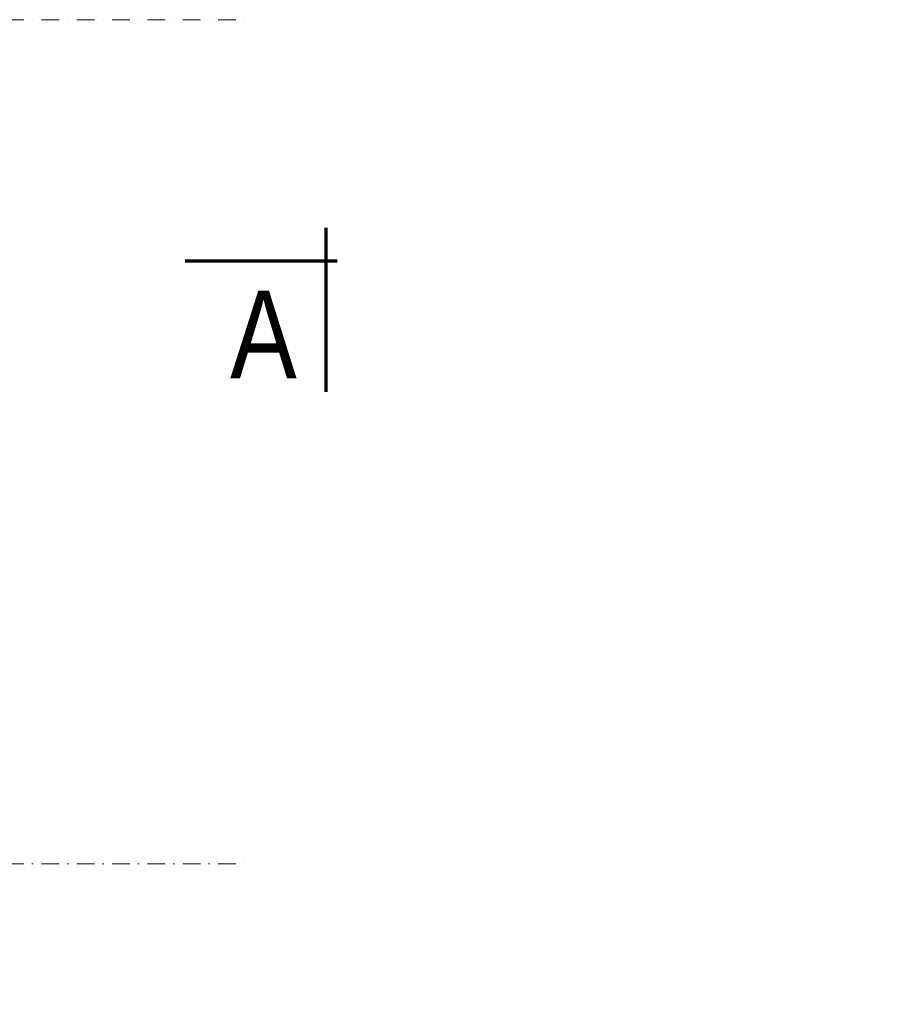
# Model space of a CAD drawing. Header units: millimetres. Extents: x -96593 to 66336, y -23969 to 7139.
# Tile 189 of 256: x -73829 to -73202, y -11536 to -10836. Entities that reach past the tile are written whole.
import ezdxf

# ---------------------------------------------------------------- set-up
doc = ezdxf.new("R2010")
doc.units = ezdxf.units.MM
doc.linetypes.add('DASHDOT', pattern=[1, 0.5, -0.25, 0, -0.25])
for name, color, linetype, lineweight in [('BA_txs', 2, 'Continuous', 18), ('mm_went_opis', 7, 'Continuous', 15), ('PG_OSIE', 1, 'DASHDOT', 18), ('PG_WIDOKOWE_CIENKIE', 1, 'Continuous', 18)]:
    doc.layers.add(name, color=color, linetype=linetype, lineweight=lineweight)
doc.styles.add('BIKTS', font='bikromsw.shx', dxfattribs={"width": 0.85})

# ---------------------------------------------------------------- blocks, each defined once
blk = doc.blocks.new('A$C5DA075D8')
at = {"layer": 'PG_OSIE', "color": 252, "ltscale": 25}
for points in [[(696.17, 1392.76), (2976.42, 1392.76)], [(696.17, 792.76), (2976.42, 792.76)]]:
    blk.add_lwpolyline(points, dxfattribs=at)
at = {"layer": 'PG_WIDOKOWE_CIENKIE', "color": 252, "lineweight": 70}
for p, q in [((3031.69, 1244.76), (3031.69, 1128.26)), ((2931.69, 1221.26), (3039.69, 1221.26))]:
    blk.add_line(p, q, dxfattribs=at)
at = {"layer": 'BA_txs', "color": 252, "style": 'BIKTS', "width": 0.85}
blk.add_text('A', height=62.5, dxfattribs=at).set_placement((2963.69, 1137.76))
at = {"layer": 'BA_txs', "color": 252, "insert": (2447.38, 696.95), "char_height": 12.5, "width": 265.5977, "attachment_point": 7, "style": 'BIKTS'}
blk.add_mtext('\\pi78.66195;NA UCHWYCIE\\P\\pi80.68576;RAMIENIOWYM\\P\\pi95.10541;sufitowym', dxfattribs=at)

msp = doc.modelspace()

# ---------------------------------------------------------------- block references
at = {"layer": 'mm_went_opis', "color": 2, "lineweight": 60}
msp.add_blockref('A$C5DA075D8', (-76643.35, -12229.08), dxfattribs=at)

# ---------------------------------------------------------------- texts
at = {"layer": 'BA_txs', "color": 252, "style": 'BIKTS', "width": 0.85}
msp.add_text('A', height=62.5, dxfattribs=at).set_placement((-73679.66, -11091.32))
at = {"layer": 'BA_txs', "color": 252, "insert": (-74195.97, -11532.13), "char_height": 12.5, "width": 265.5977, "attachment_point": 7, "style": 'BIKTS'}
msp.add_mtext('\\pi78.66195;NA UCHWYCIE\\P\\pi80.68576;RAMIENIOWYM\\P\\pi95.10541;sufitowym', dxfattribs=at)

doc.saveas('drawing.dxf')
